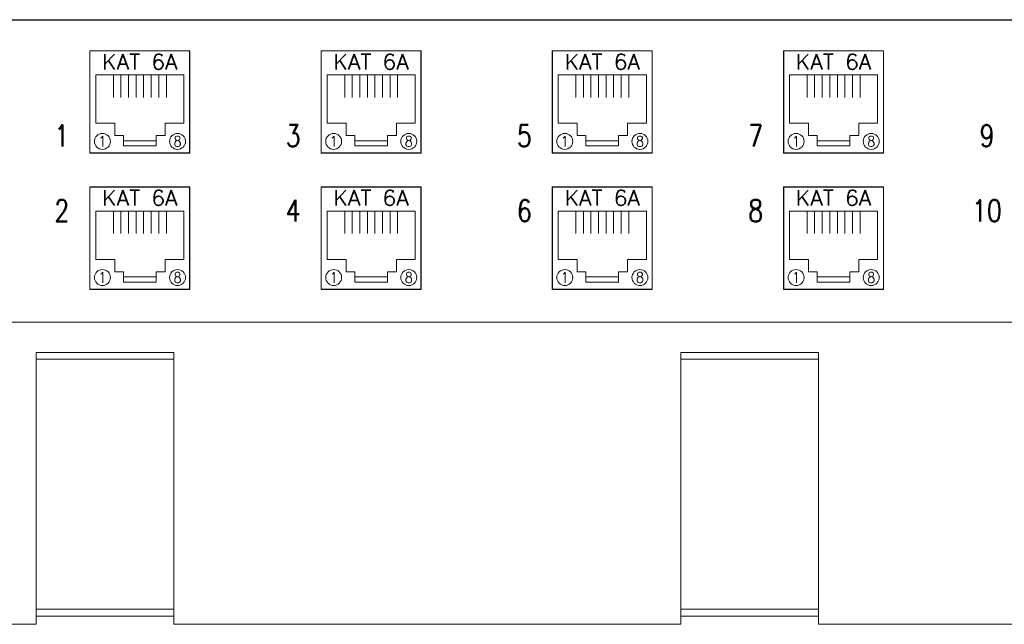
# Model space of a CAD drawing. Header units: millimetres. Extents: x 3585 to 3995, y 1397 to 1684.
# Tile 4 of 15: x 3769 to 3783, y 1534 to 1543. Entities that reach past the tile are written whole.
import ezdxf
from ezdxf.enums import TextEntityAlignment as Align

# ---------------------------------------------------------------- set-up
doc = ezdxf.new("R2010")
doc.units = ezdxf.units.MM
doc.linetypes.add('DASHED', pattern=[19.05, 12.7, -6.35])
doc.linetypes.add('HIDDENX2', pattern=[19.05, 12.7, -6.35])
for name, color, linetype, lineweight in [('EB_LAN', 6, 'Continuous', 9), ('EB_NPS', 5, 'Continuous', 5), ('MODULY', 7, 'Continuous', 5), ('NIEWID', 7, 'DASHED', 0), ('NR_PORT', 7, 'Continuous', 0), ('OBUDOWY', 7, 'Continuous', 0), ('PINY', 7, 'Continuous', 0), ('SZ_HU_CONSTR', 7, 'HIDDENX2', 0)]:
    doc.layers.add(name, color=color, linetype=linetype, lineweight=lineweight)
doc.styles.add('ROMANS', font='simplex.shx')

# ---------------------------------------------------------------- blocks, each defined once
blk = doc.blocks.new('szafa gpd')
at = {"layer": 'SZ_HU_CONSTR'}
for p, q in [((3813.109, 1543.173), (3765.109, 1543.173)), ((3813.109, 1538.733), (3765.109, 1538.733))]:
    blk.add_line(p, q, dxfattribs=at)
blk = doc.blocks.new('100-156')
at = {"layer": 'MODULY', "flags": 128}
blk.add_lwpolyline([(0, 0), (13.66, 0), (13.66, -14), (0, -14)], close=True, dxfattribs=at)
at = {"layer": 'MODULY'}
for points in [[(12.86, -9.9), (12.86, -3.3), (0.8, -3.3), (0.8, -9.9)], [(12.86, -9.9), (10.3, -9.9), (10.3, -11.57), (9.05, -11.57), (9.05, -13), (4.6, -13), (4.6, -11.57), (3.42, -11.57), (3.42, -9.9), (0.8, -9.9)]]:
    blk.add_lwpolyline(points, dxfattribs=at)
for centre in [(1.71, -12.37), (11.98, -12.37)]:
    blk.add_circle(centre, 1.09, dxfattribs=at)
at = {"layer": 'NIEWID'}
blk.add_lwpolyline([(4.6, -13), (9.05, -13), (9.05, -12.28), (4.6, -12.28)], close=True, dxfattribs=at)
at = {"layer": 'PINY'}
for p, q in [((3.22, -6.36), (3.22, -3.3)), ((4.25, -6.36), (4.25, -3.3)), ((5.28, -3.3), (5.28, -6.36)), ((6.32, -6.36), (6.32, -3.3)), ((7.35, -3.3), (7.35, -6.36)), ((8.38, -6.36), (8.38, -3.3)), ((9.42, -3.3), (9.42, -6.36)), ((10.45, -3.3), (10.45, -6.36))]:
    blk.add_line(p, q, dxfattribs=at)
at = {"layer": 'MODULY', "style": 'ROMANS'}
for s, height, width, p in [('KAT 6A', 2.1, 1.05, (6.83, -1.5)), ('1', 1.44, 0.9, (1.71, -12.37)), ('8', 1.44, 0.9, (11.98, -12.37))]:
    blk.add_text(s, height=height, dxfattribs=dict(at, width=width)).set_placement(p, align=Align.MIDDLE_CENTER)
blk = doc.blocks.new('Panel 1U kątowy')
at = {"layer": 'OBUDOWY'}
for p, q in [((48.22, -4.57), (62.88, -4.57)), ((48.22, -19.57), (48.22, -4.57)), ((62.88, -4.57), (62.88, -19.57)), ((82.22, -4.57), (96.88, -4.57)), ((82.22, -19.57), (82.22, -4.57)), ((96.88, -4.57), (96.88, -19.57)), ((116.22, -4.57), (130.88, -4.57)), ((116.22, -19.57), (116.22, -4.57)), ((130.88, -4.57), (130.88, -19.57)), ((150.22, -4.57), (164.88, -4.57)), ((150.22, -19.57), (150.22, -4.57)), ((164.88, -4.57), (164.88, -19.57)), ((62.88, -19.57), (48.22, -19.57)), ((96.88, -19.57), (82.22, -19.57)), ((130.88, -19.57), (116.22, -19.57)), ((164.88, -19.57), (150.22, -19.57)), ((48.22, -24.57), (62.88, -24.57)), ((48.22, -39.57), (48.22, -24.57)), ((62.88, -24.57), (62.88, -39.57)), ((82.22, -24.57), (96.88, -24.57)), ((82.22, -39.57), (82.22, -24.57)), ((96.88, -24.57), (96.88, -39.57)), ((116.22, -24.57), (130.88, -24.57)), ((116.22, -39.57), (116.22, -24.57)), ((130.88, -24.57), (130.88, -39.57)), ((150.22, -24.57), (164.88, -24.57)), ((150.22, -39.57), (150.22, -24.57)), ((164.88, -24.57), (164.88, -39.57)), ((62.88, -39.57), (48.22, -39.57)), ((96.88, -39.57), (82.22, -39.57)), ((130.88, -39.57), (116.22, -39.57)), ((164.88, -39.57), (150.22, -39.57)), ((17.94, -44.4), (462.06, -44.4))]:
    blk.add_line(p, q, dxfattribs=at)
at = {"style": 'ROMANS'}
blk.add_attdef('NAZWA_PANELU', text='', height=14, dxfattribs=at).set_placement((681.06, -21), align=Align.MIDDLE_LEFT)
blk.add_attdef('KAT', text='', height=5, dxfattribs=at).set_placement((462.06, -22.2), align=Align.MIDDLE)
blk.add_attdef('NR_KAT', (16.82, -42.94), '', height=4, dxfattribs=at)
at = {"layer": 'NR_PORT', "style": 'ROMANS', "width": 0.8}
for s, height, p in [('1', 3.19, (44.1, -19.6)), ('3', 3.19, (78.1, -19.6)), ('5', 3.19, (112.1, -19.6)), ('7', 3.19, (146.1, -19.6)), ('9', 3.19, (180.1, -19.6)), ('2', 3.19, (44.1, -30.6)), ('4', 3.19, (78.1, -30.6)), ('6', 3.19, (112.1, -30.6)), ('8', 3.19, (146.1, -30.6)), ('10', 3.188, (180.1, -30.6))]:
    blk.add_text(s, height=height, dxfattribs=at).set_placement(p, align=Align.BOTTOM_CENTER)
blk = doc.blocks.new('Organizer 1U')
at = {"layer": 'OBUDOWY', "color": 0}
for points in [[(480, 0), (0, 0), (0, -44.4), (40.33, -44.4), (40.33, -43.2), (60.57, -43.2), (60.57, -44.4), (135.1, -44.4), (135.1, -43.2), (155.35, -43.2), (155.35, -44.4), (229.88, -44.4), (229.88, -43.2), (250.12, -43.2), (250.12, -44.4), (324.65, -44.4), (324.65, -43.2), (344.9, -43.2), (344.9, -44.4), (419.43, -44.4), (419.43, -43.2), (439.67, -43.2), (439.67, -44.4), (480, -44.4)], [(60.57, -4.47), (40.33, -4.47), (40.33, -43.2), (60.57, -43.2)], [(60.57, -5.47), (40.33, -5.47), (40.33, -42.2), (60.57, -42.2)], [(155.35, -4.47), (135.1, -4.47), (135.1, -43.2), (155.35, -43.2)], [(155.35, -5.47), (135.1, -5.47), (135.1, -42.2), (155.35, -42.2)]]:
    blk.add_lwpolyline(points, close=True, dxfattribs=at)
at = {"color": 0, "style": 'ROMANS'}
blk.add_attdef('NAZWA_PANELU', text='', height=14, dxfattribs=at).set_placement((683.22, -22.2), align=Align.MIDDLE_LEFT)
blk = doc.blocks.new('ogranicznik przepi')
at = {"layer": 'OBUDOWY', "color": 0, "linetype": 'Continuous', "lineweight": -3}
blk.add_line((-90210611.8, -54810391.13), (-90210131.8, -54810391.13), dxfattribs=at)

msp = doc.modelspace()

# ---------------------------------------------------------------- block references
for name, p, xscale, yscale, zscale in [('Panel 1U kątowy', (3765.109, 1543.173), 0.1, 0.1, 0.1), ('100-156', (3769.931, 1542.717), 0.1075658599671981, 0.1075658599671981, 0.1075658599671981), ('100-156', (3773.331, 1542.717), 0.1075658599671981, 0.1075658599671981, 0.1075658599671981), ('100-156', (3776.729, 1542.717), 0.1075658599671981, 0.1075658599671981, 0.1075658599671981), ('100-156', (3780.129, 1542.717), 0.1075658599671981, 0.1075658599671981, 0.1075658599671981), ('100-156', (3769.931, 1540.717), 0.1075658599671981, 0.1075658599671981, 0.1075658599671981), ('100-156', (3773.331, 1540.717), 0.1075658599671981, 0.1075658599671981, 0.1075658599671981), ('100-156', (3776.729, 1540.717), 0.1075658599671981, 0.1075658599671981, 0.1075658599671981), ('100-156', (3780.129, 1540.717), 0.1075658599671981, 0.1075658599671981, 0.1075658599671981)]:
    msp.add_blockref(name, p, dxfattribs=dict(xscale=xscale, yscale=yscale, zscale=zscale))
at = {"color": 0, "xscale": 0.1, "yscale": 0.1, "zscale": 0.1}
msp.add_blockref('Organizer 1U', (3765.109, 1538.733), dxfattribs=at)
at = {"layer": 'EB_LAN'}
msp.add_blockref('szafa gpd', (0, 0), dxfattribs=at)
at = {"layer": 'EB_NPS', "color": 0, "linetype": 'Continuous', "lineweight": 50, "xscale": 0.1, "yscale": 0.1, "zscale": 0.1}
msp.add_blockref('ogranicznik przepi', (9024826.289, 5482582.286), dxfattribs=at)

doc.saveas('drawing.dxf')
